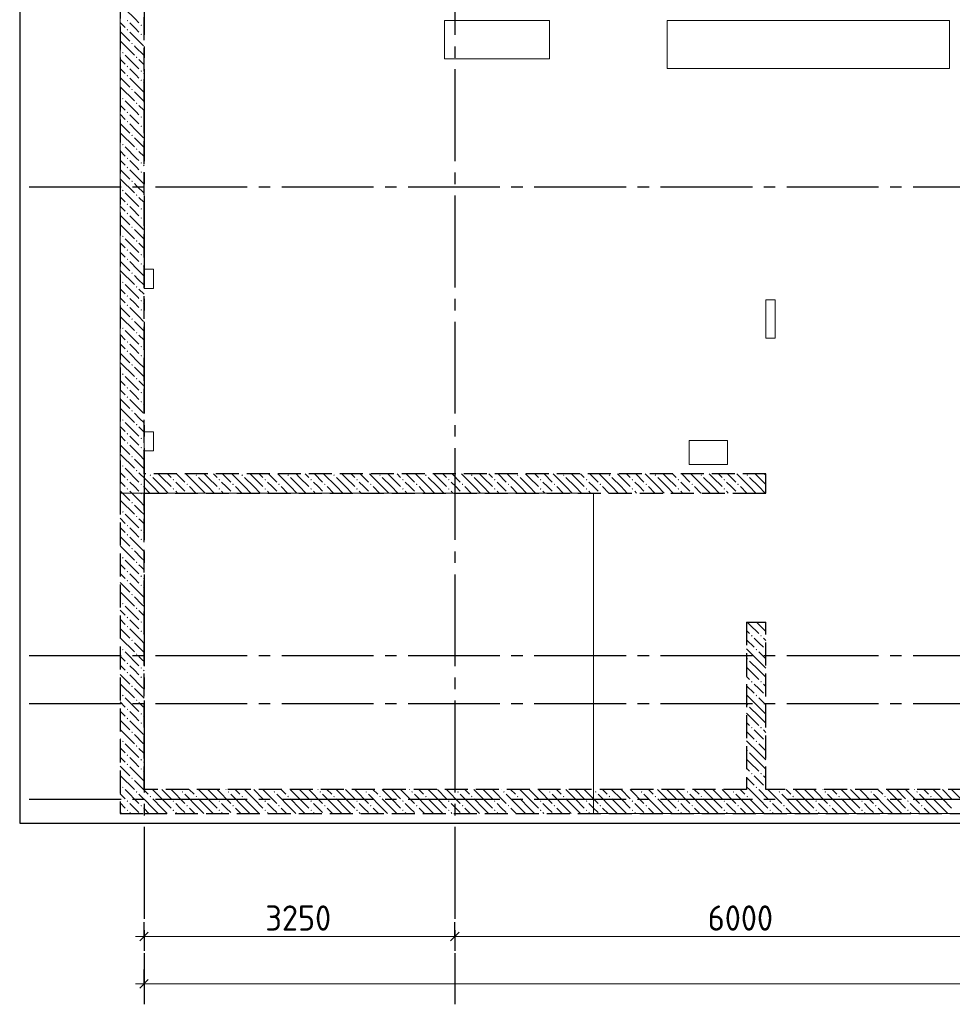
# Model space of a CAD drawing. Header units: millimetres. Extents: x 0 to 50400, y 0 to 35640.
# Tile 3 of 16: x 7965 to 17716, y 8317 to 18611. Entities that reach past the tile are written whole.
import ezdxf

# ---------------------------------------------------------------- set-up
doc = ezdxf.new("R2010")
doc.units = ezdxf.units.MM
doc.linetypes.add('______2', pattern=[324, 240, -84])
doc.linetypes.add('______5', pattern=[1320, 960, -120, 120, -120])
for name, color, linetype, lineweight in [('Standard', 7, 'Continuous', 25), ('ЖБ Перекрытие верхний уровень', 7, 'Continuous', 35), ('ЖБ Стена верхний уровень', 7, 'Continuous', 35), ('Размерная линия_ общее', 7, 'Continuous', 13)]:
    doc.layers.add(name, color=color, linetype=linetype, lineweight=lineweight)
doc.layers.add('Оси', color=7, linetype='______5', true_color=0x656565)
doc.styles.add('ISOCPEUR', font='txt')

msp = doc.modelspace()

# ---------------------------------------------------------------- hatches: boundary and pattern name
at = {"layer": 'ЖБ Стена верхний уровень', "linetype": 'Continuous', "lineweight": 18, "transparency": 33554687}
for points in [[(9084, 18601), (9092, 18609), (9099, 18601), (9092, 18594)], [(9228, 18553), (9236, 18561), (9243, 18553), (9236, 18545)], [(9084, 18505), (9092, 18513), (9099, 18505), (9092, 18497)], [(9228, 18457), (9236, 18465), (9243, 18457), (9236, 18449)], [(9132, 18361), (9140, 18369), (9147, 18361), (9140, 18354)], [(9036, 18265), (9044, 18273), (9051, 18265), (9044, 18257)], [(9180, 18217), (9188, 18225), (9195, 18217), (9188, 18209)], [(9084, 18121), (9092, 18129), (9099, 18121), (9092, 18114)], [(9084, 18025), (9092, 18033), (9099, 18025), (9092, 18017)], [(9228, 18073), (9236, 18081), (9243, 18073), (9236, 18065)], [(9228, 17977), (9236, 17985), (9243, 17977), (9236, 17969)], [(9132, 17881), (9140, 17889), (9147, 17881), (9140, 17874)], [(9036, 17785), (9044, 17793), (9051, 17785), (9044, 17777)], [(9084, 17641), (9092, 17649), (9099, 17641), (9092, 17634)], [(9084, 17545), (9092, 17553), (9099, 17545), (9092, 17537)], [(9228, 17593), (9236, 17601), (9243, 17593), (9236, 17585)], [(9228, 17497), (9236, 17505), (9243, 17497), (9236, 17489)], [(9132, 17401), (9140, 17409), (9147, 17401), (9140, 17394)], [(9036, 17305), (9044, 17313), (9051, 17305), (9044, 17297)], [(9084, 17161), (9092, 17169), (9099, 17161), (9092, 17154)], [(9228, 17113), (9236, 17121), (9243, 17113), (9236, 17105)], [(9084, 17065), (9092, 17073), (9099, 17065), (9092, 17057)], [(9228, 17017), (9236, 17025), (9243, 17017), (9236, 17009)], [(9132, 16921), (9140, 16929), (9147, 16921), (9140, 16914)], [(9036, 16825), (9044, 16833), (9051, 16825), (9044, 16817)], [(9084, 16681), (9092, 16689), (9099, 16681), (9092, 16674)], [(9084, 16585), (9092, 16593), (9099, 16585), (9092, 16577)], [(9228, 16633), (9236, 16641), (9243, 16633), (9236, 16625)], [(9228, 16537), (9236, 16545), (9243, 16537), (9236, 16529)], [(9132, 16441), (9140, 16449), (9147, 16441), (9140, 16434)], [(9036, 16345), (9044, 16353), (9051, 16345), (9044, 16337)], [(9180, 16297), (9188, 16305), (9195, 16297), (9188, 16289)], [(9084, 16201), (9092, 16209), (9099, 16201), (9092, 16194)], [(9084, 16105), (9092, 16113), (9099, 16105), (9092, 16097)], [(9228, 16153), (9236, 16161), (9243, 16153), (9236, 16145)], [(9228, 16057), (9236, 16065), (9243, 16057), (9236, 16049)], [(9132, 15961), (9140, 15969), (9147, 15961), (9140, 15954)], [(9036, 15865), (9044, 15873), (9051, 15865), (9044, 15857)], [(9180, 15817), (9188, 15825), (9195, 15817), (9188, 15809)], [(9084, 15721), (9092, 15729), (9099, 15721), (9092, 15714)], [(9228, 15673), (9236, 15681), (9243, 15673), (9236, 15665)], [(9084, 15625), (9092, 15633), (9099, 15625), (9092, 15617)], [(9228, 15577), (9236, 15585), (9243, 15577), (9236, 15569)], [(9132, 15481), (9140, 15489), (9147, 15481), (9140, 15474)], [(9036, 15385), (9044, 15393), (9051, 15385), (9044, 15377)], [(9180, 15337), (9188, 15345), (9195, 15337), (9188, 15329)], [(9084, 15241), (9092, 15249), (9099, 15241), (9092, 15234)], [(9084, 15145), (9092, 15153), (9099, 15145), (9092, 15137)], [(9228, 15193), (9236, 15201), (9243, 15193), (9236, 15185)], [(9228, 15097), (9236, 15105), (9243, 15097), (9236, 15089)], [(9132, 15001), (9140, 15009), (9147, 15001), (9140, 14994)], [(9036, 14905), (9044, 14913), (9051, 14905), (9044, 14897)], [(9180, 14857), (9188, 14865), (9195, 14857), (9188, 14849)], [(9084, 14761), (9092, 14769), (9099, 14761), (9092, 14753)], [(9228, 14713), (9236, 14721), (9243, 14713), (9236, 14705)], [(9084, 14665), (9092, 14673), (9099, 14665), (9092, 14657)], [(9228, 14617), (9236, 14625), (9243, 14617), (9236, 14609)], [(9132, 14521), (9140, 14529), (9147, 14521), (9140, 14513)], [(9036, 14425), (9044, 14433), (9051, 14425), (9044, 14417)], [(9180, 14377), (9188, 14385), (9195, 14377), (9188, 14369)], [(9084, 14281), (9092, 14289), (9099, 14281), (9092, 14273)], [(9228, 14233), (9236, 14241), (9243, 14233), (9236, 14225)], [(9084, 14185), (9092, 14193), (9099, 14185), (9092, 14177)], [(9228, 14137), (9236, 14145), (9243, 14137), (9236, 14129)], [(9132, 14041), (9140, 14049), (9147, 14041), (9140, 14033)], [(9036, 13945), (9044, 13953), (9051, 13945), (9044, 13937)], [(9180, 13897), (9188, 13905), (9195, 13897), (9188, 13889)], [(9084, 13801), (9092, 13809), (9099, 13801), (9092, 13793)], [(9324, 13849), (9332, 13857), (9339, 13849), (9332, 13841)], [(9564, 13801), (9572, 13809), (9579, 13801), (9572, 13793)], [(9804, 13849), (9812, 13857), (9819, 13849), (9812, 13841)], [(10044, 13801), (10052, 13809), (10059, 13801), (10052, 13793)], [(10284, 13849), (10292, 13857), (10299, 13849), (10292, 13841)], [(10524, 13801), (10532, 13809), (10539, 13801), (10532, 13793)], [(10764, 13849), (10772, 13857), (10779, 13849), (10772, 13841)], [(11004, 13801), (11012, 13809), (11019, 13801), (11012, 13793)], [(11244, 13849), (11252, 13857), (11259, 13849), (11252, 13841)], [(11484, 13801), (11492, 13809), (11499, 13801), (11492, 13793)], [(11724, 13849), (11732, 13857), (11739, 13849), (11732, 13841)], [(11964, 13801), (11972, 13809), (11979, 13801), (11972, 13793)], [(12204, 13849), (12212, 13857), (12219, 13849), (12212, 13841)], [(12444, 13801), (12452, 13809), (12459, 13801), (12452, 13793)], [(12684, 13849), (12692, 13857), (12699, 13849), (12692, 13841)], [(12924, 13801), (12932, 13809), (12939, 13801), (12932, 13793)], [(13164, 13849), (13172, 13857), (13179, 13849), (13172, 13841)], [(13404, 13801), (13412, 13809), (13419, 13801), (13412, 13793)], [(13644, 13849), (13652, 13857), (13659, 13849), (13652, 13841)], [(13884, 13801), (13892, 13809), (13899, 13801), (13892, 13793)], [(14124, 13849), (14132, 13857), (14139, 13849), (14132, 13841)], [(14364, 13801), (14372, 13809), (14379, 13801), (14372, 13793)], [(14604, 13849), (14612, 13857), (14619, 13849), (14612, 13841)], [(14844, 13801), (14852, 13809), (14859, 13801), (14852, 13793)], [(15084, 13849), (15092, 13857), (15099, 13849), (15092, 13841)], [(15324, 13801), (15332, 13809), (15339, 13801), (15332, 13793)], [(15564, 13849), (15572, 13857), (15579, 13849), (15572, 13841)], [(9084, 13705), (9092, 13713), (9099, 13705), (9092, 13697)], [(9228, 13753), (9236, 13761), (9243, 13753), (9236, 13745)], [(9564, 13705), (9572, 13713), (9579, 13705), (9572, 13697)], [(9708, 13753), (9716, 13761), (9723, 13753), (9716, 13745)], [(10044, 13705), (10052, 13713), (10059, 13705), (10052, 13697)], [(10188, 13753), (10196, 13761), (10203, 13753), (10196, 13745)], [(10524, 13705), (10532, 13713), (10539, 13705), (10532, 13697)], [(10668, 13753), (10676, 13761), (10683, 13753), (10676, 13745)], [(11004, 13705), (11012, 13713), (11019, 13705), (11012, 13697)], [(11148, 13753), (11156, 13761), (11163, 13753), (11156, 13745)], [(11484, 13705), (11492, 13713), (11499, 13705), (11492, 13697)], [(11628, 13753), (11636, 13761), (11643, 13753), (11636, 13745)], [(11964, 13705), (11972, 13713), (11979, 13705), (11972, 13697)], [(12108, 13753), (12116, 13761), (12123, 13753), (12116, 13745)], [(12444, 13705), (12452, 13713), (12459, 13705), (12452, 13697)], [(12588, 13753), (12596, 13761), (12603, 13753), (12596, 13745)], [(12924, 13705), (12932, 13713), (12939, 13705), (12932, 13697)], [(13068, 13753), (13076, 13761), (13083, 13753), (13076, 13745)], [(13404, 13705), (13412, 13713), (13419, 13705), (13412, 13697)], [(13548, 13753), (13556, 13761), (13563, 13753), (13556, 13745)], [(13884, 13705), (13892, 13713), (13899, 13705), (13892, 13697)], [(14028, 13753), (14036, 13761), (14043, 13753), (14036, 13745)], [(14364, 13705), (14372, 13713), (14379, 13705), (14372, 13697)], [(14508, 13753), (14516, 13761), (14523, 13753), (14516, 13745)], [(14844, 13705), (14852, 13713), (14859, 13705), (14852, 13697)], [(14988, 13753), (14996, 13761), (15003, 13753), (14996, 13745)], [(15324, 13705), (15332, 13713), (15339, 13705), (15332, 13697)], [(15468, 13753), (15476, 13761), (15483, 13753), (15476, 13745)], [(9228, 13657), (9236, 13665), (9243, 13657), (9236, 13649)], [(9713, 13662), (9716, 13665), (9718, 13662)], [(10193, 13662), (10196, 13665), (10198, 13662)], [(10673, 13662), (10676, 13665), (10678, 13662)], [(11153, 13662), (11156, 13665), (11158, 13662)], [(11633, 13662), (11636, 13665), (11638, 13662)], [(12113, 13662), (12116, 13665), (12118, 13662)], [(12593, 13662), (12596, 13665), (12598, 13662)], [(13073, 13662), (13076, 13665), (13078, 13662)], [(13553, 13662), (13556, 13665), (13558, 13662)], [(14033, 13662), (14036, 13665), (14038, 13662)], [(14513, 13662), (14516, 13665), (14518, 13662)], [(14993, 13662), (14996, 13665), (14998, 13662)], [(15473, 13662), (15476, 13665), (15478, 13662)], [(9132, 13561), (9140, 13569), (9147, 13561), (9140, 13553)], [(9036, 13465), (9044, 13473), (9051, 13465), (9044, 13457)], [(9180, 13417), (9188, 13425), (9195, 13417), (9188, 13409)], [(9084, 13321), (9092, 13329), (9099, 13321), (9092, 13313)], [(9084, 13225), (9092, 13233), (9099, 13225), (9092, 13217)], [(9132, 13081), (9140, 13089), (9147, 13081), (9140, 13073)], [(9036, 12985), (9044, 12993), (9051, 12985), (9044, 12977)], [(9180, 12937), (9188, 12945), (9195, 12937), (9188, 12929)], [(9084, 12841), (9092, 12849), (9099, 12841), (9092, 12833)], [(9084, 12745), (9092, 12753), (9099, 12745), (9092, 12737)], [(9132, 12601), (9140, 12609), (9147, 12601), (9140, 12593)], [(9036, 12505), (9044, 12513), (9051, 12505), (9044, 12497)], [(9180, 12457), (9188, 12465), (9195, 12457), (9188, 12449)], [(9084, 12361), (9092, 12369), (9099, 12361), (9092, 12353)], [(9084, 12265), (9092, 12273), (9099, 12265), (9092, 12257)], [(9228, 12217), (9236, 12225), (9243, 12217), (9236, 12209)], [(15612, 12169), (15620, 12177), (15627, 12169), (15620, 12161)], [(15708, 12169), (15716, 12177), (15723, 12169), (15716, 12161)], [(9132, 12121), (9140, 12129), (9147, 12121), (9140, 12113)], [(9036, 12025), (9044, 12033), (9051, 12025), (9044, 12017)], [(9180, 11977), (9188, 11985), (9195, 11977), (9188, 11969)], [(15660, 12025), (15668, 12033), (15675, 12025), (15668, 12017)], [(15756, 12025), (15764, 12033), (15765, 12032), (15765, 12019), (15764, 12017)], [(9084, 11881), (9092, 11889), (9099, 11881), (9092, 11873)], [(9228, 11833), (9236, 11841), (9243, 11833), (9236, 11825)], [(15565, 11931), (15572, 11937), (15579, 11929), (15572, 11921), (15565, 11928)], [(9084, 11785), (9092, 11793), (9099, 11785), (9092, 11777)], [(9228, 11737), (9236, 11745), (9243, 11737), (9236, 11729)], [(9132, 11641), (9140, 11649), (9147, 11641), (9140, 11633)], [(15612, 11689), (15620, 11697), (15627, 11689), (15620, 11681)], [(15708, 11689), (15716, 11697), (15723, 11689), (15716, 11681)], [(9036, 11545), (9044, 11553), (9051, 11545), (9044, 11537)], [(15660, 11545), (15668, 11553), (15675, 11545), (15668, 11537)], [(15756, 11545), (15764, 11553), (15765, 11552), (15765, 11539), (15764, 11537)], [(9180, 11497), (9188, 11505), (9195, 11497), (9188, 11489)], [(15565, 11451), (15572, 11457), (15579, 11449), (15572, 11441), (15565, 11448)], [(9084, 11401), (9092, 11409), (9099, 11401), (9092, 11393)], [(9228, 11353), (9236, 11361), (9243, 11353), (9236, 11345)], [(9084, 11305), (9092, 11313), (9099, 11305), (9092, 11297)], [(9228, 11257), (9236, 11265), (9243, 11257), (9236, 11249)], [(9132, 11161), (9140, 11169), (9147, 11161), (9140, 11153)], [(15612, 11209), (15620, 11217), (15627, 11209), (15620, 11201)], [(15708, 11209), (15716, 11217), (15723, 11209), (15716, 11201)], [(9036, 11065), (9044, 11073), (9051, 11065), (9044, 11057)], [(9180, 11017), (9188, 11025), (9195, 11017), (9188, 11009)], [(15660, 11065), (15668, 11073), (15675, 11065), (15668, 11057)], [(15756, 11065), (15764, 11073), (15765, 11072), (15765, 11059), (15764, 11057)], [(9084, 10921), (9092, 10929), (9099, 10921), (9092, 10913)], [(15565, 10971), (15572, 10977), (15579, 10969), (15572, 10961), (15565, 10968)], [(9084, 10825), (9092, 10833), (9099, 10825), (9092, 10817)], [(9228, 10873), (9236, 10881), (9243, 10873), (9236, 10865)], [(9228, 10777), (9236, 10785), (9243, 10777), (9236, 10769)], [(15612, 10729), (15620, 10737), (15627, 10729), (15620, 10721)], [(15708, 10729), (15716, 10737), (15723, 10729), (15716, 10721)], [(9132, 10681), (9140, 10689), (9147, 10681), (9140, 10673)], [(9036, 10585), (9044, 10593), (9051, 10585), (9044, 10577)], [(9180, 10537), (9188, 10545), (9195, 10537), (9188, 10529)], [(9660, 10537), (9668, 10545), (9675, 10537), (9668, 10529)], [(10140, 10537), (10148, 10545), (10155, 10537), (10148, 10529)], [(10620, 10537), (10628, 10545), (10635, 10537), (10628, 10529)], [(11100, 10537), (11108, 10545), (11115, 10537), (11108, 10529)], [(11580, 10537), (11588, 10545), (11595, 10537), (11588, 10529)], [(12060, 10537), (12068, 10545), (12075, 10537), (12068, 10529)], [(12540, 10537), (12548, 10545), (12555, 10537), (12548, 10529)], [(13020, 10537), (13028, 10545), (13035, 10537), (13028, 10529)], [(13500, 10537), (13508, 10545), (13515, 10537), (13508, 10529)], [(13980, 10537), (13988, 10545), (13995, 10537), (13988, 10529)], [(14460, 10537), (14468, 10545), (14475, 10537), (14468, 10529)], [(14940, 10537), (14948, 10545), (14955, 10537), (14948, 10529)], [(15420, 10537), (15428, 10545), (15435, 10537), (15428, 10529)], [(15660, 10585), (15668, 10593), (15675, 10585), (15668, 10577)], [(15756, 10585), (15764, 10593), (15765, 10592), (15765, 10579), (15764, 10577)], [(15900, 10537), (15908, 10545), (15915, 10537), (15908, 10529)], [(16380, 10537), (16388, 10545), (16395, 10537), (16388, 10529)], [(16860, 10537), (16868, 10545), (16875, 10537), (16868, 10529)], [(17340, 10537), (17348, 10545), (17355, 10537), (17348, 10529)], [(9084, 10441), (9092, 10449), (9099, 10441), (9092, 10433)], [(9228, 10393), (9236, 10401), (9243, 10393), (9236, 10385)], [(9324, 10489), (9332, 10497), (9339, 10489), (9332, 10481)], [(9564, 10441), (9572, 10449), (9579, 10441), (9572, 10433)], [(9708, 10393), (9716, 10401), (9723, 10393), (9716, 10385)], [(9804, 10489), (9812, 10497), (9819, 10489), (9812, 10481)], [(10044, 10441), (10052, 10449), (10059, 10441), (10052, 10433)], [(10188, 10393), (10196, 10401), (10203, 10393), (10196, 10385)], [(10284, 10489), (10292, 10497), (10299, 10489), (10292, 10481)], [(10524, 10441), (10532, 10449), (10539, 10441), (10532, 10433)], [(10668, 10393), (10676, 10401), (10683, 10393), (10676, 10385)], [(10764, 10489), (10772, 10497), (10779, 10489), (10772, 10481)], [(11004, 10441), (11012, 10449), (11019, 10441), (11012, 10433)], [(11148, 10393), (11156, 10401), (11163, 10393), (11156, 10385)], [(11244, 10489), (11252, 10497), (11259, 10489), (11252, 10481)], [(11484, 10441), (11492, 10449), (11499, 10441), (11492, 10433)], [(11628, 10393), (11636, 10401), (11643, 10393), (11636, 10385)], [(11724, 10489), (11732, 10497), (11739, 10489), (11732, 10481)], [(11964, 10441), (11972, 10449), (11979, 10441), (11972, 10433)], [(12108, 10393), (12116, 10401), (12123, 10393), (12116, 10385)], [(12204, 10489), (12212, 10497), (12219, 10489), (12212, 10481)], [(12444, 10441), (12452, 10449), (12459, 10441), (12452, 10433)], [(12588, 10393), (12596, 10401), (12603, 10393), (12596, 10385)], [(12684, 10489), (12692, 10497), (12699, 10489), (12692, 10481)], [(12924, 10441), (12932, 10449), (12939, 10441), (12932, 10433)], [(13068, 10393), (13076, 10401), (13083, 10393), (13076, 10385)], [(13164, 10489), (13172, 10497), (13179, 10489), (13172, 10481)], [(13404, 10441), (13412, 10449), (13419, 10441), (13412, 10433)], [(13548, 10393), (13556, 10401), (13563, 10393), (13556, 10385)], [(13644, 10489), (13652, 10497), (13659, 10489), (13652, 10481)], [(13884, 10441), (13892, 10449), (13899, 10441), (13892, 10433)], [(14028, 10393), (14036, 10401), (14043, 10393), (14036, 10385)], [(14124, 10489), (14132, 10497), (14139, 10489), (14132, 10481)], [(14364, 10441), (14372, 10449), (14379, 10441), (14372, 10433)], [(14508, 10393), (14516, 10401), (14523, 10393), (14516, 10385)], [(14604, 10489), (14612, 10497), (14619, 10489), (14612, 10481)], [(14844, 10441), (14852, 10449), (14859, 10441), (14852, 10433)], [(14988, 10393), (14996, 10401), (15003, 10393), (14996, 10385)], [(15084, 10489), (15092, 10497), (15099, 10489), (15092, 10481)], [(15324, 10441), (15332, 10449), (15339, 10441), (15332, 10433)], [(15468, 10393), (15476, 10401), (15483, 10393), (15476, 10385)], [(15564, 10489), (15572, 10497), (15579, 10489), (15572, 10481)], [(15804, 10441), (15812, 10449), (15819, 10441), (15812, 10433)], [(15948, 10393), (15956, 10401), (15963, 10393), (15956, 10385)], [(16044, 10489), (16052, 10497), (16059, 10489), (16052, 10481)], [(16284, 10441), (16292, 10449), (16299, 10441), (16292, 10433)], [(16428, 10393), (16436, 10401), (16443, 10393), (16436, 10385)], [(16524, 10489), (16532, 10497), (16539, 10489), (16532, 10481)], [(16764, 10441), (16772, 10449), (16779, 10441), (16772, 10433)], [(16908, 10393), (16916, 10401), (16923, 10393), (16916, 10385)], [(17004, 10489), (17012, 10497), (17019, 10489), (17012, 10481)], [(17244, 10441), (17252, 10449), (17259, 10441), (17252, 10433)], [(17388, 10393), (17396, 10401), (17403, 10393), (17396, 10385)], [(17484, 10489), (17492, 10497), (17499, 10489), (17492, 10481)], [(9084, 10345), (9092, 10353), (9099, 10345), (9092, 10337)], [(9564, 10345), (9572, 10353), (9579, 10345), (9572, 10337)], [(10044, 10345), (10052, 10353), (10059, 10345), (10052, 10337)], [(10524, 10345), (10532, 10353), (10539, 10345), (10532, 10337)], [(11004, 10345), (11012, 10353), (11019, 10345), (11012, 10337)], [(11484, 10345), (11492, 10353), (11499, 10345), (11492, 10337)], [(11964, 10345), (11972, 10353), (11979, 10345), (11972, 10337)], [(12444, 10345), (12452, 10353), (12459, 10345), (12452, 10337)], [(12924, 10345), (12932, 10353), (12939, 10345), (12932, 10337)], [(13404, 10345), (13412, 10353), (13419, 10345), (13412, 10337)], [(13884, 10345), (13892, 10353), (13899, 10345), (13892, 10337)], [(14364, 10345), (14372, 10353), (14379, 10345), (14372, 10337)], [(14844, 10345), (14852, 10353), (14859, 10345), (14852, 10337)], [(15324, 10345), (15332, 10353), (15339, 10345), (15332, 10337)], [(15804, 10345), (15812, 10353), (15819, 10345), (15812, 10337)], [(16284, 10345), (16292, 10353), (16299, 10345), (16292, 10337)], [(16764, 10345), (16772, 10353), (16779, 10345), (16772, 10337)], [(17244, 10345), (17252, 10353), (17259, 10345), (17252, 10337)]]:
    msp.add_hatch(color=7, dxfattribs=at).paths.add_polyline_path(points, flags=16)
h = msp.add_hatch(color=7, dxfattribs=at)
h.paths.add_polyline_path([(9181, 17738), (9181, 17736), (9188, 17729), (9195, 17737), (9188, 17745)])
h.paths.add_polyline_path([(9181, 17738), (9181, 17736), (9180, 17737)], flags=16)
h = msp.add_hatch(color=7, dxfattribs=at)
h.paths.add_polyline_path([(9186, 17264), (9186, 17251), (9188, 17249), (9195, 17257), (9188, 17265)])
h.paths.add_polyline_path([(9186, 17264), (9186, 17251), (9180, 17257)], flags=16)
h = msp.add_hatch(color=7, dxfattribs=at)
h.paths.add_polyline_path([(9192, 16781), (9180, 16777), (9188, 16785)], flags=16)
h.paths.add_polyline_path([(9192, 16781), (9192, 16774), (9195, 16777)])
h.paths.add_polyline_path([(9192, 16781), (9192, 16774), (9188, 16769), (9180, 16777)], flags=16)
h = msp.add_hatch(color=7, dxfattribs=at)
h.paths.add_polyline_path([(9231, 13277), (9232, 13270), (9236, 13265), (9243, 13273), (9236, 13281)])
h.paths.add_polyline_path([(9231, 13277), (9232, 13270), (9228, 13273)], flags=16)
h = msp.add_hatch(color=7, dxfattribs=at)
h.paths.add_polyline_path([(9233, 13182), (9233, 13172), (9236, 13169), (9243, 13177), (9236, 13185)])
h.paths.add_polyline_path([(9233, 13182), (9233, 13172), (9228, 13177)], flags=16)
h = msp.add_hatch(color=7, dxfattribs=at)
h.paths.add_polyline_path([(9237, 12800), (9228, 12793), (9236, 12801)], flags=16)
h.paths.add_polyline_path([(9237, 12800), (9237, 12787), (9243, 12793)])
h.paths.add_polyline_path([(9237, 12800), (9237, 12787), (9236, 12785), (9228, 12793)], flags=16)
h = msp.add_hatch(color=7, dxfattribs=at)
h.paths.add_polyline_path([(9238, 12703), (9228, 12697), (9236, 12705)], flags=16)
h.paths.add_polyline_path([(9238, 12703), (9238, 12692), (9243, 12697)])
h.paths.add_polyline_path([(9238, 12703), (9238, 12692), (9236, 12689), (9228, 12697)], flags=16)
h = msp.add_hatch(color=7, dxfattribs=at)
h.paths.add_polyline_path([(9242, 12314), (9228, 12313), (9236, 12321)], flags=16)
h.paths.add_polyline_path([(9242, 12314), (9242, 12312), (9243, 12313)])
h.paths.add_polyline_path([(9242, 12314), (9242, 12312), (9236, 12305), (9228, 12313)], flags=16)

# ---------------------------------------------------------------- linework, layer by layer
at = {"layer": 'Standard', "color": 254, "linetype": 'Continuous', "lineweight": -3, "true_color": 0xc4c4ff, "transparency": 33554687}
msp.add_lwpolyline([(7965, 10212), (40365, 10212), (40365, 32712), (7965, 32712), (7965, 10212)], dxfattribs=at)
at = {"layer": 'ЖБ Перекрытие верхний уровень', "color": 7, "linetype": 'Continuous', "lineweight": 18, "transparency": 33554687}
for p, q in [((9015, 32612), (9015, 13662)), ((13505, 18602), (12405, 18602)), ((12405, 18602), (12405, 18202)), ((13505, 18202), (13505, 18602)), ((17685, 18602), (14735, 18602)), ((14735, 18602), (14735, 18102)), ((17685, 18102), (17685, 18602)), ((12405, 18202), (13505, 18202)), ((14735, 18102), (17685, 18102)), ((9365, 16002), (9265, 16002)), ((9265, 16002), (9265, 15802)), ((9365, 15802), (9365, 16002)), ((9265, 15802), (9365, 15802)), ((15865, 15682), (15765, 15682)), ((15765, 15682), (15765, 15282)), ((15865, 15282), (15865, 15682)), ((15765, 15282), (15865, 15282)), ((9365, 14302), (9265, 14302)), ((9265, 14302), (9265, 14102)), ((9365, 14102), (9365, 14302)), ((15365, 14212), (14965, 14212)), ((14965, 14212), (14965, 13962)), ((15365, 13962), (15365, 14212)), ((9265, 14102), (9365, 14102)), ((14965, 13962), (15365, 13962)), ((9015, 13662), (13965, 13662)), ((13965, 13662), (13965, 10312)), ((13965, 10312), (15565, 10312)), ((15565, 10312), (40265, 10312))]:
    msp.add_line(p, q, dxfattribs=at)
at = {"layer": 'ЖБ Стена верхний уровень', "color": 251, "linetype": '______2', "lineweight": -3, "true_color": 0x656565, "transparency": 33554687}
for p, q in [((9015, 18862), (9015, 10312)), ((9265, 13862), (9265, 18862)), ((15765, 13862), (9265, 13862)), ((15765, 13662), (15765, 13862)), ((9265, 13662), (15565, 13662)), ((9265, 10562), (9265, 13662)), ((15565, 13662), (15765, 13662)), ((15565, 12312), (15765, 12312)), ((15565, 12312), (15565, 10562)), ((15765, 10562), (15765, 12312)), ((15565, 10562), (9265, 10562)), ((33465, 10562), (15765, 10562)), ((9015, 10312), (9265, 10312)), ((9265, 10312), (40165, 10312))]:
    msp.add_line(p, q, dxfattribs=at)
at = {"layer": 'ЖБ Стена верхний уровень', "color": 9, "linetype": 'Continuous', "lineweight": 18, "true_color": 0xc7c7c7, "transparency": 33554687}
for p, q in [((9015, 18582), (9068, 18529)), ((9164, 18529), (9116, 18577)), ((9260, 18529), (9265, 18524)), ((9015, 18486), (9116, 18385)), ((9260, 18433), (9265, 18428)), ((9020, 18385), (9164, 18241)), ((9020, 18289), (9015, 18294)), ((9015, 18198), (9068, 18145)), ((9265, 18140), (9212, 18193)), ((9015, 18102), (9068, 18049)), ((9164, 18049), (9116, 18097)), ((9260, 18049), (9265, 18044)), ((9015, 18006), (9116, 17905)), ((9260, 17953), (9265, 17948)), ((9020, 17809), (9015, 17814)), ((9020, 17905), (9164, 17761)), ((9015, 17718), (9068, 17665)), ((9265, 17660), (9212, 17713)), ((9015, 17622), (9068, 17569)), ((9164, 17569), (9116, 17617)), ((9015, 17526), (9116, 17425)), ((9260, 17569), (9265, 17564)), ((9020, 17425), (9164, 17281)), ((9260, 17473), (9265, 17468)), ((9020, 17329), (9015, 17334)), ((9015, 17238), (9068, 17185)), ((9265, 17180), (9212, 17233)), ((9015, 17142), (9068, 17089)), ((9164, 17089), (9116, 17137)), ((9260, 17089), (9265, 17084)), ((9015, 17046), (9116, 16945)), ((9260, 16993), (9265, 16988)), ((9020, 16945), (9164, 16801)), ((9020, 16849), (9015, 16854)), ((9015, 16758), (9068, 16705)), ((9265, 16700), (9212, 16753)), ((9015, 16662), (9068, 16609)), ((9164, 16609), (9116, 16657)), ((9260, 16609), (9265, 16604)), ((9015, 16566), (9116, 16465)), ((9260, 16513), (9265, 16508)), ((9020, 16369), (9015, 16374)), ((9020, 16465), (9164, 16321)), ((9015, 16278), (9068, 16225)), ((9265, 16220), (9212, 16273)), ((9015, 16182), (9068, 16129)), ((9164, 16129), (9116, 16177)), ((9015, 16086), (9116, 15985)), ((9260, 16129), (9265, 16124)), ((9020, 15985), (9164, 15841)), ((9260, 16033), (9265, 16028)), ((9020, 15889), (9015, 15894)), ((9015, 15798), (9068, 15745)), ((9265, 15740), (9212, 15793)), ((9015, 15702), (9068, 15649)), ((9164, 15649), (9116, 15697)), ((9260, 15649), (9265, 15644)), ((9015, 15606), (9116, 15505)), ((9260, 15553), (9265, 15548)), ((9020, 15505), (9164, 15361)), ((9020, 15409), (9015, 15414)), ((9015, 15318), (9068, 15265)), ((9265, 15260), (9212, 15313)), ((9015, 15222), (9068, 15169)), ((9164, 15169), (9116, 15217)), ((9260, 15169), (9265, 15164)), ((9015, 15126), (9116, 15025)), ((9260, 15073), (9265, 15068)), ((9020, 14929), (9015, 14934)), ((9020, 15025), (9164, 14881)), ((9015, 14838), (9068, 14785)), ((9068, 14881), (9212, 14737)), ((9015, 14742), (9068, 14689)), ((9164, 14689), (9116, 14737)), ((9015, 14646), (9116, 14545)), ((9212, 14641), (9164, 14689)), ((9260, 14689), (9265, 14684)), ((9020, 14545), (9164, 14401)), ((9260, 14593), (9265, 14588)), ((9020, 14449), (9015, 14454)), ((9015, 14358), (9068, 14305)), ((9068, 14401), (9212, 14257)), ((9015, 14262), (9068, 14209)), ((9164, 14209), (9116, 14257)), ((9212, 14161), (9164, 14209)), ((9260, 14209), (9265, 14204)), ((9015, 14166), (9116, 14065)), ((9260, 14113), (9265, 14108)), ((9020, 14065), (9164, 13921)), ((9020, 13969), (9015, 13974)), ((9068, 13921), (9212, 13777)), ((9015, 13878), (9068, 13825)), ((9356, 13729), (9265, 13820)), ((9356, 13825), (9452, 13729)), ((9452, 13825), (9414, 13862)), ((9452, 13825), (9548, 13729)), ((9510, 13862), (9548, 13825)), ((9606, 13862), (9692, 13777)), ((9836, 13729), (9703, 13862)), ((9836, 13825), (9932, 13729)), ((9932, 13825), (9894, 13862)), ((9932, 13825), (10028, 13729)), ((9990, 13862), (10028, 13825)), ((10086, 13862), (10172, 13777)), ((10316, 13729), (10183, 13862)), ((10316, 13825), (10412, 13729)), ((10412, 13825), (10374, 13862)), ((10412, 13825), (10508, 13729)), ((10470, 13862), (10508, 13825)), ((10566, 13862), (10652, 13777)), ((10796, 13729), (10663, 13862)), ((10796, 13825), (10892, 13729)), ((10892, 13825), (10854, 13862)), ((10892, 13825), (10988, 13729)), ((10950, 13862), (10988, 13825)), ((11046, 13862), (11132, 13777)), ((11276, 13729), (11143, 13862)), ((11276, 13825), (11372, 13729)), ((11372, 13825), (11334, 13862)), ((11372, 13825), (11468, 13729)), ((11430, 13862), (11468, 13825)), ((11526, 13862), (11612, 13777)), ((11756, 13729), (11623, 13862)), ((11756, 13825), (11852, 13729)), ((11852, 13825), (11814, 13862)), ((11852, 13825), (11948, 13729)), ((11910, 13862), (11948, 13825)), ((12007, 13862), (12092, 13777)), ((12236, 13729), (12103, 13862)), ((12236, 13825), (12332, 13729)), ((12332, 13825), (12294, 13862)), ((12332, 13825), (12428, 13729)), ((12390, 13862), (12428, 13825)), ((12487, 13862), (12572, 13777)), ((12716, 13729), (12583, 13862)), ((12716, 13825), (12812, 13729)), ((12812, 13825), (12774, 13862)), ((12812, 13825), (12908, 13729)), ((12870, 13862), (12908, 13825)), ((12967, 13862), (13052, 13777)), ((13196, 13729), (13063, 13862)), ((13196, 13825), (13292, 13729)), ((13292, 13825), (13254, 13862)), ((13292, 13825), (13388, 13729)), ((13350, 13862), (13388, 13825)), ((13447, 13862), (13532, 13777)), ((13676, 13729), (13543, 13862)), ((13676, 13825), (13772, 13729)), ((13772, 13825), (13734, 13862)), ((13772, 13825), (13868, 13729)), ((13830, 13862), (13868, 13825)), ((13927, 13862), (14012, 13777)), ((14156, 13729), (14023, 13862)), ((14156, 13825), (14252, 13729)), ((14252, 13825), (14214, 13862)), ((14252, 13825), (14348, 13729)), ((14310, 13862), (14348, 13825)), ((14407, 13862), (14492, 13777)), ((14636, 13729), (14503, 13862)), ((14636, 13825), (14732, 13729)), ((14732, 13825), (14694, 13862)), ((14732, 13825), (14828, 13729)), ((14790, 13862), (14828, 13825)), ((14887, 13862), (14972, 13777)), ((15116, 13729), (14983, 13862)), ((15116, 13825), (15212, 13729)), ((15212, 13825), (15174, 13862)), ((15212, 13825), (15308, 13729)), ((15270, 13862), (15308, 13825)), ((15367, 13862), (15452, 13777)), ((15596, 13729), (15463, 13862)), ((15596, 13825), (15692, 13729)), ((15692, 13825), (15654, 13862)), ((15692, 13825), (15765, 13752)), ((15750, 13862), (15765, 13848)), ((9015, 13782), (9068, 13729)), ((9164, 13729), (9116, 13777)), ((9212, 13681), (9164, 13729)), ((9260, 13729), (9265, 13724)), ((9265, 13724), (9326, 13662)), ((9356, 13729), (9423, 13662)), ((9452, 13729), (9518, 13662)), ((9644, 13729), (9596, 13777)), ((9692, 13681), (9644, 13729)), ((9740, 13729), (9806, 13662)), ((9836, 13729), (9903, 13662)), ((9932, 13729), (9998, 13662)), ((10124, 13729), (10076, 13777)), ((10172, 13681), (10124, 13729)), ((10220, 13729), (10286, 13662)), ((10316, 13729), (10383, 13662)), ((10412, 13729), (10478, 13662)), ((10604, 13729), (10556, 13777)), ((10652, 13681), (10604, 13729)), ((10700, 13729), (10766, 13662)), ((10796, 13729), (10863, 13662)), ((10892, 13729), (10958, 13662)), ((11084, 13729), (11036, 13777)), ((11132, 13681), (11084, 13729)), ((11180, 13729), (11246, 13662)), ((11276, 13729), (11343, 13662)), ((11372, 13729), (11438, 13662)), ((11564, 13729), (11516, 13777)), ((11612, 13681), (11564, 13729)), ((11660, 13729), (11726, 13662)), ((11756, 13729), (11823, 13662)), ((11852, 13729), (11918, 13662)), ((12044, 13729), (11996, 13777)), ((12092, 13681), (12044, 13729)), ((12140, 13729), (12206, 13662)), ((12236, 13729), (12303, 13662)), ((12332, 13729), (12398, 13662)), ((12524, 13729), (12476, 13777)), ((12572, 13681), (12524, 13729)), ((12620, 13729), (12686, 13662)), ((12716, 13729), (12783, 13662)), ((12812, 13729), (12878, 13662)), ((13004, 13729), (12956, 13777)), ((13052, 13681), (13004, 13729)), ((13100, 13729), (13166, 13662)), ((13196, 13729), (13263, 13662)), ((13292, 13729), (13358, 13662)), ((13484, 13729), (13436, 13777)), ((13532, 13681), (13484, 13729)), ((13580, 13729), (13646, 13662)), ((13676, 13729), (13743, 13662)), ((13772, 13729), (13838, 13662)), ((13964, 13729), (13916, 13777)), ((14012, 13681), (13964, 13729)), ((14060, 13729), (14126, 13662)), ((14156, 13729), (14223, 13662)), ((14252, 13729), (14318, 13662)), ((14444, 13729), (14396, 13777)), ((14492, 13681), (14444, 13729)), ((14540, 13729), (14606, 13662)), ((14636, 13729), (14703, 13662)), ((14732, 13729), (14798, 13662)), ((14924, 13729), (14876, 13777)), ((14972, 13681), (14924, 13729)), ((15020, 13729), (15086, 13662)), ((15116, 13729), (15183, 13662)), ((15212, 13729), (15278, 13662)), ((15404, 13729), (15356, 13777)), ((15452, 13681), (15404, 13729)), ((15500, 13729), (15566, 13662)), ((15596, 13729), (15663, 13662)), ((15692, 13729), (15758, 13662)), ((9015, 13686), (9116, 13585)), ((9260, 13633), (9265, 13628)), ((9596, 13681), (9614, 13662)), ((10076, 13681), (10094, 13662)), ((10556, 13681), (10574, 13662)), ((11036, 13681), (11054, 13662)), ((11516, 13681), (11534, 13662)), ((11996, 13681), (12014, 13662)), ((12476, 13681), (12494, 13662)), ((12956, 13681), (12974, 13662)), ((13436, 13681), (13454, 13662)), ((13916, 13681), (13934, 13662)), ((14396, 13681), (14414, 13662)), ((14876, 13681), (14894, 13662)), ((15356, 13681), (15374, 13662)), ((9020, 13489), (9015, 13494)), ((9020, 13585), (9164, 13441)), ((9015, 13398), (9068, 13345)), ((9068, 13441), (9212, 13297)), ((9015, 13302), (9068, 13249)), ((9164, 13249), (9116, 13297)), ((9015, 13206), (9116, 13105)), ((9212, 13201), (9164, 13249)), ((9260, 13249), (9265, 13244)), ((9020, 13105), (9164, 12961)), ((9260, 13153), (9265, 13148)), ((9020, 13009), (9015, 13014)), ((9015, 12918), (9068, 12865)), ((9068, 12961), (9212, 12817)), ((9015, 12822), (9068, 12769)), ((9164, 12769), (9116, 12817)), ((9212, 12721), (9164, 12769)), ((9260, 12769), (9265, 12764)), ((9015, 12726), (9116, 12625)), ((9260, 12673), (9265, 12668)), ((9020, 12625), (9164, 12481)), ((9020, 12529), (9015, 12534)), ((9068, 12481), (9212, 12337)), ((9015, 12438), (9068, 12385)), ((9015, 12342), (9068, 12289)), ((9164, 12289), (9116, 12337)), ((9212, 12241), (9164, 12289)), ((9260, 12289), (9265, 12284)), ((15596, 12289), (15572, 12312)), ((15596, 12289), (15692, 12193)), ((15668, 12312), (15692, 12289)), ((15692, 12289), (15765, 12216)), ((15764, 12312), (15765, 12312)), ((9015, 12246), (9116, 12145)), ((9260, 12193), (9265, 12188)), ((15565, 12224), (15596, 12193)), ((9020, 12049), (9015, 12054)), ((9020, 12145), (9164, 12001)), ((15565, 12128), (15644, 12049)), ((15692, 12097), (15644, 12145)), ((15740, 12049), (15692, 12097)), ((15740, 12145), (15765, 12120)), ((9015, 11958), (9068, 11905)), ((9068, 12001), (9212, 11857)), ((15692, 11905), (15565, 12032)), ((15692, 12001), (15765, 11928)), ((9015, 11862), (9068, 11809)), ((9164, 11809), (9116, 11857)), ((15596, 11809), (15565, 11840)), ((15596, 11905), (15692, 11809)), ((15692, 11905), (15765, 11832)), ((9015, 11766), (9116, 11665)), ((9212, 11761), (9164, 11809)), ((9260, 11809), (9265, 11804)), ((15565, 11744), (15596, 11713)), ((15596, 11809), (15692, 11713)), ((15692, 11809), (15765, 11736)), ((9020, 11665), (9164, 11521)), ((9260, 11713), (9265, 11708)), ((15565, 11648), (15644, 11569)), ((15692, 11617), (15644, 11665)), ((15740, 11665), (15765, 11640)), ((9020, 11569), (9015, 11574)), ((15692, 11425), (15565, 11552)), ((15740, 11569), (15692, 11617)), ((9015, 11478), (9068, 11425)), ((9068, 11521), (9212, 11377)), ((15692, 11521), (15765, 11448)), ((9015, 11382), (9068, 11329)), ((9164, 11329), (9116, 11377)), ((9212, 11281), (9164, 11329)), ((9260, 11329), (9265, 11324)), ((15596, 11329), (15565, 11360)), ((15596, 11425), (15692, 11329)), ((15596, 11329), (15692, 11233)), ((15692, 11425), (15765, 11352)), ((15692, 11329), (15765, 11256)), ((9015, 11286), (9116, 11185)), ((9260, 11233), (9265, 11228)), ((15565, 11264), (15596, 11233)), ((9020, 11185), (9164, 11041)), ((15565, 11168), (15644, 11089)), ((15692, 11137), (15644, 11185)), ((15740, 11089), (15692, 11137)), ((15740, 11185), (15765, 11160)), ((9020, 11089), (9015, 11094)), ((9068, 11041), (9212, 10897)), ((15692, 10945), (15565, 11072)), ((15692, 11041), (15765, 10968)), ((9015, 10998), (9068, 10945)), ((15596, 10945), (15692, 10849)), ((15692, 10945), (15765, 10872)), ((9015, 10902), (9068, 10849)), ((9164, 10849), (9116, 10897)), ((9212, 10801), (9164, 10849)), ((9260, 10849), (9265, 10844)), ((15596, 10849), (15565, 10880)), ((15596, 10849), (15692, 10753)), ((15692, 10849), (15765, 10776)), ((9015, 10806), (9116, 10705)), ((9116, 10801), (9260, 10657)), ((15565, 10784), (15596, 10753)), ((9020, 10609), (9015, 10614)), ((9020, 10705), (9164, 10561)), ((15565, 10688), (15644, 10609)), ((15692, 10657), (15644, 10705)), ((15740, 10609), (15692, 10657)), ((15740, 10705), (15765, 10680)), ((9015, 10518), (9068, 10465)), ((9068, 10561), (9212, 10417)), ((9265, 10556), (9308, 10513)), ((9452, 10465), (9354, 10562)), ((9452, 10561), (9548, 10465)), ((9548, 10561), (9692, 10417)), ((9642, 10562), (9644, 10561)), ((9836, 10369), (9692, 10513)), ((9738, 10562), (9788, 10513)), ((9932, 10465), (9834, 10562)), ((9932, 10561), (10028, 10465)), ((10028, 10561), (10172, 10417)), ((10122, 10562), (10124, 10561)), ((10316, 10369), (10172, 10513)), ((10218, 10562), (10268, 10513)), ((10412, 10465), (10314, 10562)), ((10412, 10561), (10508, 10465)), ((10508, 10561), (10652, 10417)), ((10602, 10562), (10604, 10561)), ((10796, 10369), (10652, 10513)), ((10698, 10562), (10748, 10513)), ((10892, 10465), (10794, 10562)), ((10892, 10561), (10988, 10465)), ((10988, 10561), (11132, 10417)), ((11082, 10562), (11084, 10561)), ((11276, 10369), (11132, 10513)), ((11178, 10562), (11228, 10513)), ((11372, 10465), (11274, 10562)), ((11372, 10561), (11468, 10465)), ((11468, 10561), (11612, 10417)), ((11562, 10562), (11564, 10561)), ((11756, 10369), (11612, 10513)), ((11658, 10562), (11708, 10513)), ((11852, 10465), (11754, 10562)), ((11852, 10561), (11948, 10465)), ((11948, 10561), (12092, 10417)), ((12042, 10562), (12044, 10561)), ((12236, 10369), (12092, 10513)), ((12138, 10562), (12188, 10513)), ((12332, 10465), (12234, 10562)), ((12332, 10561), (12428, 10465)), ((12428, 10561), (12572, 10417)), ((12522, 10562), (12524, 10561)), ((12716, 10369), (12572, 10513)), ((12618, 10562), (12668, 10513)), ((12812, 10465), (12714, 10562)), ((12812, 10561), (12908, 10465)), ((12908, 10561), (13052, 10417)), ((13002, 10562), (13004, 10561)), ((13196, 10369), (13052, 10513)), ((13098, 10562), (13148, 10513)), ((13292, 10465), (13194, 10562)), ((13292, 10561), (13388, 10465)), ((13388, 10561), (13532, 10417)), ((13482, 10562), (13484, 10561)), ((13676, 10369), (13532, 10513)), ((13578, 10562), (13628, 10513)), ((13772, 10465), (13674, 10562)), ((13772, 10561), (13868, 10465)), ((13868, 10561), (14012, 10417)), ((13962, 10562), (13964, 10561)), ((14156, 10369), (14012, 10513)), ((14058, 10562), (14108, 10513)), ((14252, 10465), (14154, 10562)), ((14252, 10561), (14348, 10465)), ((14348, 10561), (14492, 10417)), ((14442, 10562), (14444, 10561)), ((14636, 10369), (14492, 10513)), ((14538, 10562), (14588, 10513)), ((14732, 10465), (14634, 10562)), ((14732, 10561), (14828, 10465)), ((14828, 10561), (14972, 10417)), ((14922, 10562), (14924, 10561)), ((15116, 10369), (14972, 10513)), ((15018, 10562), (15068, 10513)), ((15212, 10465), (15114, 10562)), ((15212, 10561), (15308, 10465)), ((15308, 10561), (15452, 10417)), ((15402, 10562), (15404, 10561)), ((15596, 10369), (15452, 10513)), ((15498, 10562), (15548, 10513)), ((15594, 10562), (15565, 10592)), ((15692, 10465), (15594, 10562)), ((15692, 10561), (15788, 10465)), ((15788, 10561), (15932, 10417)), ((15882, 10562), (15884, 10561)), ((16076, 10369), (15932, 10513)), ((15978, 10562), (16028, 10513)), ((16172, 10465), (16074, 10562)), ((16172, 10561), (16268, 10465)), ((16268, 10561), (16412, 10417)), ((16362, 10562), (16364, 10561)), ((16556, 10369), (16412, 10513)), ((16458, 10562), (16508, 10513)), ((16652, 10465), (16554, 10562)), ((16652, 10561), (16748, 10465)), ((16748, 10561), (16892, 10417)), ((16842, 10562), (16844, 10561)), ((17036, 10369), (16892, 10513)), ((16938, 10562), (16988, 10513)), ((17132, 10465), (17034, 10562)), ((17132, 10561), (17228, 10465)), ((17228, 10561), (17372, 10417)), ((17322, 10562), (17324, 10561)), ((17516, 10369), (17372, 10513)), ((17418, 10562), (17468, 10513)), ((17612, 10465), (17514, 10562)), ((17612, 10561), (17708, 10465)), ((17708, 10561), (17852, 10417)), ((9015, 10422), (9068, 10369)), ((9164, 10369), (9116, 10417)), ((9356, 10369), (9265, 10460)), ((9356, 10465), (9452, 10369)), ((9452, 10465), (9548, 10369)), ((9644, 10369), (9596, 10417)), ((9836, 10465), (9932, 10369)), ((9932, 10465), (10028, 10369)), ((10124, 10369), (10076, 10417)), ((10316, 10465), (10412, 10369)), ((10412, 10465), (10508, 10369)), ((10604, 10369), (10556, 10417)), ((10796, 10465), (10892, 10369)), ((10892, 10465), (10988, 10369)), ((11084, 10369), (11036, 10417)), ((11276, 10465), (11372, 10369)), ((11372, 10465), (11468, 10369)), ((11564, 10369), (11516, 10417)), ((11756, 10465), (11852, 10369)), ((11852, 10465), (11948, 10369)), ((12044, 10369), (11996, 10417)), ((12236, 10465), (12332, 10369)), ((12332, 10465), (12428, 10369)), ((12524, 10369), (12476, 10417)), ((12716, 10465), (12812, 10369)), ((12812, 10465), (12908, 10369)), ((13004, 10369), (12956, 10417)), ((13196, 10465), (13292, 10369)), ((13292, 10465), (13388, 10369)), ((13484, 10369), (13436, 10417)), ((13676, 10465), (13772, 10369)), ((13772, 10465), (13868, 10369)), ((13964, 10369), (13916, 10417)), ((14156, 10465), (14252, 10369)), ((14252, 10465), (14348, 10369)), ((14444, 10369), (14396, 10417)), ((14636, 10465), (14732, 10369)), ((14732, 10465), (14828, 10369)), ((14924, 10369), (14876, 10417)), ((15116, 10465), (15212, 10369)), ((15212, 10465), (15308, 10369)), ((15404, 10369), (15356, 10417)), ((15596, 10465), (15692, 10369)), ((15692, 10465), (15788, 10369)), ((15884, 10369), (15836, 10417)), ((16076, 10465), (16172, 10369)), ((16172, 10465), (16268, 10369)), ((16364, 10369), (16316, 10417)), ((16556, 10465), (16652, 10369)), ((16652, 10465), (16748, 10369)), ((16844, 10369), (16796, 10417)), ((17036, 10465), (17132, 10369)), ((17132, 10465), (17228, 10369)), ((17324, 10369), (17276, 10417)), ((17516, 10465), (17612, 10369)), ((17612, 10465), (17708, 10369)), ((9015, 10326), (9028, 10312)), ((9116, 10321), (9124, 10312)), ((9212, 10321), (9164, 10369)), ((9265, 10364), (9316, 10312)), ((9356, 10369), (9412, 10312)), ((9452, 10369), (9508, 10312)), ((9596, 10321), (9604, 10312)), ((9692, 10321), (9644, 10369)), ((9740, 10369), (9796, 10312)), ((9836, 10369), (9892, 10312)), ((9932, 10369), (9988, 10312)), ((10076, 10321), (10084, 10312)), ((10172, 10321), (10124, 10369)), ((10220, 10369), (10276, 10312)), ((10316, 10369), (10372, 10312)), ((10412, 10369), (10468, 10312)), ((10556, 10321), (10564, 10312)), ((10652, 10321), (10604, 10369)), ((10700, 10369), (10756, 10312)), ((10796, 10369), (10852, 10312)), ((10892, 10369), (10948, 10312)), ((11036, 10321), (11044, 10312)), ((11132, 10321), (11084, 10369)), ((11180, 10369), (11236, 10312)), ((11276, 10369), (11332, 10312)), ((11372, 10369), (11428, 10312)), ((11516, 10321), (11524, 10312)), ((11612, 10321), (11564, 10369)), ((11660, 10369), (11716, 10312)), ((11756, 10369), (11812, 10312)), ((11852, 10369), (11908, 10312)), ((11996, 10321), (12004, 10312)), ((12092, 10321), (12044, 10369)), ((12140, 10369), (12196, 10312)), ((12236, 10369), (12292, 10312)), ((12332, 10369), (12388, 10312)), ((12476, 10321), (12484, 10312)), ((12572, 10321), (12524, 10369)), ((12620, 10369), (12676, 10312)), ((12716, 10369), (12772, 10312)), ((12812, 10369), (12868, 10312)), ((12956, 10321), (12964, 10312)), ((13052, 10321), (13004, 10369)), ((13100, 10369), (13156, 10312)), ((13196, 10369), (13252, 10312)), ((13292, 10369), (13348, 10312)), ((13436, 10321), (13444, 10312)), ((13532, 10321), (13484, 10369)), ((13580, 10369), (13636, 10312)), ((13676, 10369), (13732, 10312)), ((13772, 10369), (13828, 10312)), ((13916, 10321), (13924, 10312)), ((14012, 10321), (13964, 10369)), ((14060, 10369), (14116, 10312)), ((14156, 10369), (14212, 10312)), ((14252, 10369), (14308, 10312)), ((14396, 10321), (14404, 10312)), ((14492, 10321), (14444, 10369)), ((14540, 10369), (14596, 10312)), ((14636, 10369), (14692, 10312)), ((14732, 10369), (14788, 10312)), ((14876, 10321), (14884, 10312)), ((14972, 10321), (14924, 10369)), ((15020, 10369), (15076, 10312)), ((15116, 10369), (15172, 10312)), ((15212, 10369), (15268, 10312)), ((15356, 10321), (15364, 10312)), ((15452, 10321), (15404, 10369)), ((15500, 10369), (15556, 10312)), ((15596, 10369), (15652, 10312)), ((15692, 10369), (15748, 10312)), ((15836, 10321), (15844, 10312)), ((15932, 10321), (15884, 10369)), ((15980, 10369), (16036, 10312)), ((16076, 10369), (16132, 10312)), ((16172, 10369), (16228, 10312)), ((16316, 10321), (16324, 10312)), ((16412, 10321), (16364, 10369)), ((16460, 10369), (16516, 10312)), ((16556, 10369), (16612, 10312)), ((16652, 10369), (16708, 10312)), ((16796, 10321), (16804, 10312)), ((16892, 10321), (16844, 10369)), ((16940, 10369), (16996, 10312)), ((17036, 10369), (17092, 10312)), ((17132, 10369), (17188, 10312)), ((17276, 10321), (17284, 10312)), ((17372, 10321), (17324, 10369)), ((17420, 10369), (17476, 10312)), ((17516, 10369), (17572, 10312)), ((17612, 10369), (17668, 10312))]:
    msp.add_line(p, q, dxfattribs=at)
for points in [[(9068, 18721), (9171, 18618), (9171, 18618), (9212, 18577)], [(9212, 18481), (9172, 18521), (9172, 18521), (9164, 18529)], [(9116, 18481), (9173, 18424), (9173, 18424), (9260, 18337)], [(9164, 18337), (9174, 18327), (9174, 18327), (9265, 18236)], [(9068, 18241), (9176, 18132), (9176, 18132), (9212, 18097)], [(9212, 18001), (9178, 18035), (9178, 18035), (9164, 18049)], [(9116, 18001), (9179, 17938), (9179, 17938), (9260, 17857)], [(9164, 17857), (9180, 17841), (9180, 17841), (9265, 17756)], [(9068, 17761), (9182, 17647), (9182, 17647), (9212, 17617)], [(9116, 17521), (9184, 17453), (9184, 17453), (9260, 17377)], [(9212, 17521), (9183, 17550), (9183, 17550), (9164, 17569)], [(9164, 17377), (9185, 17356), (9185, 17356), (9265, 17276)], [(9068, 17281), (9187, 17161), (9187, 17161), (9212, 17137)], [(9212, 17041), (9189, 17064), (9189, 17064), (9164, 17089)], [(9116, 17041), (9190, 16967), (9190, 16967), (9260, 16897)], [(9164, 16897), (9191, 16870), (9191, 16870), (9265, 16796)], [(9068, 16801), (9193, 16676), (9193, 16676), (9212, 16657)], [(9212, 16561), (9194, 16579), (9194, 16579), (9164, 16609)], [(9116, 16561), (9195, 16482), (9195, 16482), (9260, 16417)], [(9164, 16417), (9196, 16385), (9196, 16385), (9265, 16316)], [(9068, 16321), (9198, 16190), (9198, 16190), (9212, 16177)], [(9116, 16081), (9201, 15996), (9201, 15996), (9260, 15937)], [(9212, 16081), (9200, 16093), (9200, 16093), (9164, 16129)], [(9164, 15937), (9202, 15899), (9202, 15899), (9265, 15836)], [(9068, 15841), (9204, 15705), (9204, 15705), (9212, 15697)], [(9212, 15601), (9205, 15608), (9205, 15608), (9164, 15649)], [(9116, 15601), (9206, 15511), (9206, 15511), (9260, 15457)], [(9164, 15457), (9207, 15414), (9207, 15414), (9265, 15356)], [(9068, 15361), (9209, 15219), (9209, 15219), (9212, 15217)], [(9212, 15121), (9211, 15122), (9211, 15122), (9164, 15169)], [(9116, 15121), (9212, 15025), (9212, 15025), (9260, 14977)], [(9164, 14977), (9213, 14928), (9213, 14928), (9265, 14876)], [(9265, 14780), (9214, 14831), (9214, 14831), (9212, 14833)], [(9116, 14641), (9217, 14540), (9217, 14540), (9260, 14497)], [(9164, 14497), (9218, 14443), (9218, 14443), (9265, 14396)], [(9265, 14300), (9219, 14346), (9219, 14346), (9212, 14353)], [(9116, 14161), (9223, 14054), (9223, 14054), (9260, 14017)], [(9164, 14017), (9224, 13957), (9224, 13957), (9265, 13916)], [(9265, 13820), (9225, 13860), (9225, 13860), (9212, 13873)], [(9116, 13681), (9228, 13569), (9228, 13569), (9260, 13537)], [(9164, 13537), (9229, 13472), (9229, 13472), (9265, 13436)], [(9265, 13340), (9230, 13375), (9230, 13375), (9212, 13393)], [(9116, 13201), (9234, 13083), (9234, 13083), (9260, 13057)], [(9164, 13057), (9235, 12986), (9235, 12986), (9265, 12956)], [(9265, 12860), (9236, 12889), (9236, 12889), (9212, 12913)], [(9116, 12721), (9239, 12598), (9239, 12598), (9260, 12577)], [(9164, 12577), (9240, 12501), (9240, 12501), (9265, 12476)], [(9265, 12380), (9241, 12403), (9241, 12403), (9212, 12433)], [(9116, 12241), (9245, 12112), (9245, 12112), (9260, 12097)], [(9164, 12097), (9246, 12015), (9246, 12015), (9265, 11996)], [(9265, 11900), (9247, 11918), (9247, 11918), (9212, 11953)], [(9116, 11761), (9250, 11627), (9250, 11627), (9260, 11617)], [(9164, 11617), (9251, 11530), (9251, 11530), (9265, 11516)], [(9265, 11420), (9252, 11432), (9252, 11432), (9212, 11473)], [(9116, 11281), (9256, 11141), (9256, 11141), (9260, 11137)], [(9164, 11137), (9257, 11044), (9257, 11044), (9265, 11036)], [(9265, 10940), (9258, 10947), (9258, 10947), (9212, 10993)], [(9260, 10753), (9260, 10753), (9260, 10753), (9265, 10748)], [(9164, 10657), (9262, 10559), (9262, 10559), (9265, 10556)], [(9265, 10460), (9263, 10461), (9263, 10461), (9212, 10513)], [(9260, 10369), (9265, 10364), (9265, 10364), (9265, 10364)]]:
    msp.add_lwpolyline(points, dxfattribs=at)
at = {"layer": 'Оси', "color": 8, "linetype": '______5', "lineweight": -3, "transparency": 33554687}
for p, q in [((9265, 32612), (9265, 8317)), ((12515, 32612), (12515, 8317)), ((8065, 16862), (42963, 16862)), ((8065, 11962), (42963, 11962)), ((8065, 11462), (42963, 11462)), ((8065, 10462), (42963, 10462))]:
    msp.add_line(p, q, dxfattribs=at)
at = {"layer": 'Размерная линия_ общее', "color": 7, "linetype": 'Continuous', "lineweight": -3, "transparency": 33554687}
for p, q in [((9265, 9027), (9265, 9177)), ((12515, 9027), (12515, 9177)), ((9265, 9027), (9265, 8877)), ((12515, 9027), (12515, 8877)), ((9265, 8532), (9265, 8682)), ((9265, 8532), (9265, 8382)), ((9265, 8532), (9265, 8438))]:
    msp.add_line(p, q, dxfattribs=at)
at = {"layer": 'Размерная линия_ общее', "color": 7, "linetype": 'Continuous', "lineweight": 25, "transparency": 33554687}
for p, q in [((9220, 8982), (9310, 9072)), ((12470, 8982), (12560, 9072)), ((9220, 8487), (9310, 8577))]:
    msp.add_line(p, q, dxfattribs=at)
at = {"layer": 'Размерная линия_ общее', "color": 7, "linetype": 'Continuous', "lineweight": 13, "transparency": 33554687}
for p, q in [((9265, 9027), (9175, 9027)), ((9265, 9027), (12515, 9027)), ((12515, 9027), (18515, 9027)), ((9265, 8532), (9175, 8532)), ((9265, 8532), (40065, 8532))]:
    msp.add_line(p, q, dxfattribs=at)

# ---------------------------------------------------------------- texts
at = {"layer": 'Размерная линия_ общее', "color": 7, "linetype": 'Continuous', "lineweight": 25, "transparency": 33554687, "char_height": 264, "width": 861.71, "attachment_point": 7, "style": 'ISOCPEUR'}
for s, insert in [('\\W0.93;3250', (10534, 9087)), ('\\W0.93;6000', (15159, 9087))]:
    msp.add_mtext(s, dxfattribs=dict(at, insert=insert))

doc.saveas('drawing.dxf')
